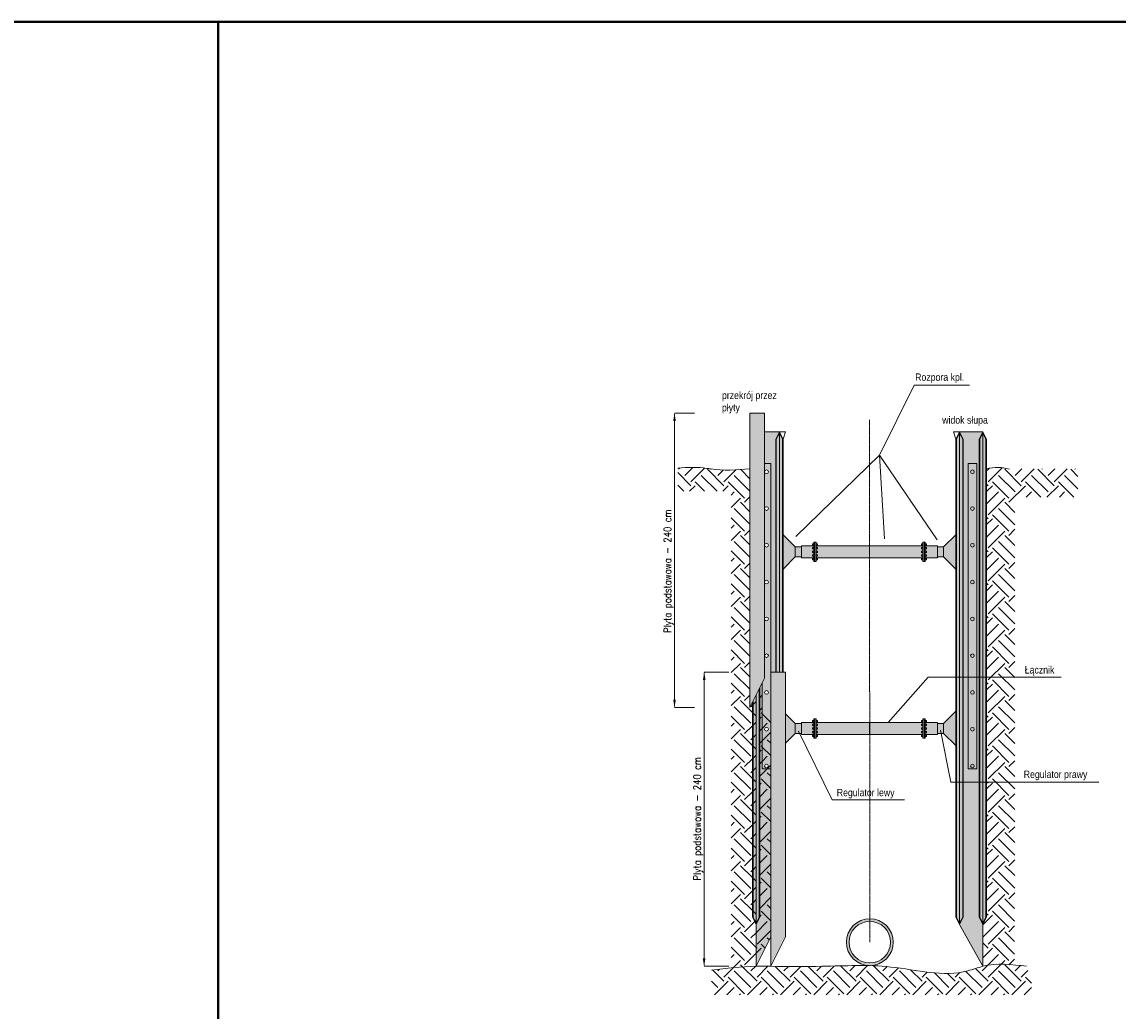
# Model space of a CAD drawing. Extents: x 8447392 to 8536225, y 5996969 to 6031026.
# Tile 24 of 37: x 8502521 to 8509673, y 6002679 to 6009133. Entities that reach past the tile are written whole.
import ezdxf

# ---------------------------------------------------------------- set-up
doc = ezdxf.new("R2010")
doc.units = 0
doc.header["$MEASUREMENT"] = 0
doc.linetypes.add('CENTER', pattern=[1.95, 1.5, -0.15, 0.15, -0.15])
doc.layers.add('A_RAMKA NWID', color=135, linetype='CONTINUOUS', lineweight=40, plot=False)
doc.layers.add('deskowanie', color=7, linetype='CONTINUOUS', lineweight=13)
doc.styles.get("Standard").update_dxf_attribs({"font": 'simplex.shx', "width": 0.85})
pattern_1 = [(45, (8502790.94, 5999882.69), (1e-14, 215.5261), [152.4, -152.4]), (45, (8502750.53, 5999923.1), (1e-14, 215.5261), [152.4, -152.4]), (45, (8502710.12, 5999963.51), (1e-14, 215.5261), [152.4, -152.4]), (135, (8502710.12, 5999990.46), (-215.5261, 1e-14), [152.4, -152.4]), (135, (8502750.53, 6000030.87), (-215.5261, 1e-14), [152.4, -152.4]), (135, (8502790.94, 6000071.28), (-215.5261, 1e-14), [152.4, -152.4])]

msp = doc.modelspace()

# ---------------------------------------------------------------- hatches: boundary and pattern name
at = {"layer": 'deskowanie'}
h = msp.add_hatch(color=252, dxfattribs=at)
h.paths.add_polyline_path([(8507367.07466, 6006579.22052), (8507271.07466, 6006579.22052), (8507271.07466, 6004659.22052), (8507367.07466, 6004851.22052)])
h.paths.add_polyline_path([(8507503.07466, 6004891.22052), (8507407.07466, 6004891.22052), (8507407.07466, 6002971.22052), (8507503.07466, 6003163.22052)])
at = {"layer": 'deskowanie', "true_color": 0xededed}
h = msp.add_hatch(color=7, dxfattribs=at)
h.paths.add_polyline_path([(8507331.07466, 6004779.22052), (8507311.07466, 6004739.22052), (8507311.07466, 6003252.16479), (8507331.07466, 6003292.16479)])
h.paths.add_polyline_path([(8507311.07466, 6004739.22052), (8507291.07466, 6004699.22052), (8507291.07466, 6003292.16479), (8507311.07466, 6003252.16479)])
h.paths.add_polyline_path([(8507463.07466, 6006450.27625), (8507443.07466, 6006410.27625), (8507443.07466, 6004891.22052), (8507463.07466, 6004891.22052)])
h.paths.add_polyline_path([(8507483.07466, 6006410.27625), (8507463.07466, 6006450.27625), (8507463.07466, 6004891.22052), (8507483.07466, 6004891.22052)])
h.paths.add_polyline_path([(8508639.07466, 6006450.27625), (8508619.07466, 6006410.27625), (8508619.07466, 6003292.16479), (8508639.07466, 6003252.16479)])
h.paths.add_polyline_path([(8508659.07466, 6006410.27625), (8508639.07466, 6006450.27625), (8508639.07466, 6003252.16479), (8508659.07466, 6003292.16479)])
h.paths.add_polyline_path([(8508791.07466, 6006450.27625), (8508771.07466, 6006410.27625), (8508771.07466, 6003292.16479), (8508791.07466, 6003252.16479)])
h.paths.add_polyline_path([(8508811.07466, 6006410.27625), (8508791.07466, 6006450.27625), (8508791.07466, 6003252.16479), (8508811.07466, 6003292.16479)])
at = {"layer": 'deskowanie'}
h = msp.add_hatch(color=253, dxfattribs=at)
h.paths.add_polyline_path([(8507407.07466, 6004259.22052), (8507351.07466, 6004259.22052), (8507351.07466, 6004819.22052), (8507335.07466, 6004787.22052), (8507335.07466, 6003291.22052), (8507311.07466, 6003243.22052), (8507311.07466, 6002971.22052), (8507407.07466, 6003163.22052)])
h.paths.add_polyline_path([(8507439.07466, 6006411.22052), (8507463.07466, 6006459.22052), (8507367.07466, 6006459.22052), (8507367.07466, 6006251.22052), (8507407.07466, 6006251.22052), (8507407.07466, 6004891.22052), (8507439.07466, 6004891.22052)])
h.paths.add_polyline_path([(8508767.07466, 6006411.22052), (8508791.07466, 6006459.22052), (8508639.07466, 6006459.22052), (8508663.07466, 6006411.22052), (8508663.07466, 6003291.22052), (8508639.07466, 6003243.22052), (8508791.07466, 6002971.22052), (8508791.07466, 6003243.22052), (8508767.07466, 6003291.22052)])
h.paths.add_polyline_path([(8508751.07466, 6006251.22052), (8508751.07466, 6004259.22052), (8508695.07466, 6004259.22052), (8508695.07466, 6006251.22052)], flags=16)
h.paths.add_polyline_path([(8508735.07466, 6006197.96914, -1), (8508711.07466, 6006197.96914, -1)], flags=0)
h.paths.add_polyline_path([(8508735.07466, 6005957.96914, -1), (8508711.07466, 6005957.96914, -1)], flags=0)
h.paths.add_polyline_path([(8508735.07466, 6005717.96914, -1), (8508711.07466, 6005717.96914, -1)], flags=0)
h.paths.add_polyline_path([(8508735.07466, 6005477.96914, -1), (8508711.07466, 6005477.96914, -1)], flags=0)
h.paths.add_polyline_path([(8508735.07466, 6005237.96914, -1), (8508711.07466, 6005237.96914, -1)], flags=0)
h.paths.add_polyline_path([(8508735.07466, 6004997.96914, -1), (8508711.07466, 6004997.96914, -1)], flags=0)
h.paths.add_polyline_path([(8508735.07466, 6004757.96914, -1), (8508711.07466, 6004757.96914, -1)], flags=0)
h.paths.add_polyline_path([(8508735.07466, 6004517.96914, -1), (8508711.07466, 6004517.96914, -1)], flags=0)
h.paths.add_polyline_path([(8508735.07466, 6004277.96914, -1), (8508711.07466, 6004277.96914, -1)], flags=0)
h = msp.add_hatch(dxfattribs=at)
h.set_pattern_fill('EARTH', color=256, scale=24, angle=45, style=0)
h.set_pattern_definition(pattern_1)
edge = h.paths.add_edge_path()
edge.add_spline(control_points=[(8507271.07466, 6006216.97554), (8507184.81109, 6006209.76639), (8507090.54975, 6006201.88886), (8506935.78905, 6006230.29418), (8506863.92817, 6006225.93688), (8506800.06235, 6006222.06437)], knot_values=[0, 0, 0, 0, 32.1376023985, 35.1171810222, 58.9185649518, 58.9185649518, 58.9185649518, 58.9185649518], degree=3, periodic=0)
edge.add_line((8506800.06235, 6006222.06437), (8506800.06235, 6006070.75983))
edge.add_line((8506800.06235, 6006070.75983), (8507149.31431, 6006070.75983))
edge.add_line((8507149.31431, 6006070.75983), (8507148.6826, 6002960.72102))
edge.add_spline(control_points=[(8507148.6826, 6002960.72102), (8507202.73794, 6002966.04312), (8507256.84623, 6002970.08457), (8507311.07466, 6002971.22052)], knot_values=[16.0430594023, 16.0430594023, 16.0430594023, 16.0430594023, 36.3982250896, 36.3982250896, 36.3982250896, 36.3982250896], degree=3, periodic=0)
edge.add_line((8507311.07466, 6002971.22052), (8507311.07466, 6003243.22052))
edge.add_line((8507311.07466, 6003243.22052), (8507287.07466, 6003291.22052))
edge.add_line((8507287.07466, 6003291.22052), (8507287.07466, 6004691.22052))
edge.add_line((8507287.07466, 6004691.22052), (8507271.07466, 6004659.22052))
edge.add_line((8507271.07466, 6004659.22052), (8507271.07466, 6006216.97554))
edge = h.paths.add_edge_path()
edge.add_line((8509000.24295, 6006031.44204), (8509411.47012, 6006031.44204))
edge.add_line((8509411.47012, 6006031.44204), (8509411.47012, 6006216.97554))
edge.add_line((8509411.47012, 6006216.97554), (8508955.15118, 6006216.97554))
edge.add_spline(control_points=[(8508955.15118, 6006216.97554), (8508934.75629, 6006220.94279), (8508888.20614, 6006229.99781), (8508841.3832, 6006221.69391), (8508815.07466, 6006217.02817)], knot_values=[0, 0, 0, 0, 7.729218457, 17.6414925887, 17.6414925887, 17.6414925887, 17.6414925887], degree=3, periodic=0)
edge.add_line((8508815.07466, 6006217.02817), (8508815.07466, 6003291.22052))
edge.add_line((8508815.07466, 6003291.22052), (8508791.07466, 6003243.22052))
edge.add_line((8508791.07466, 6003243.22052), (8508791.07466, 6002971.22052))
edge.add_spline(control_points=[(8508791.07466, 6002971.22052), (8508858.07194, 6002987.89589), (8508927.71261, 6002986.29514), (8508998.06525, 6002979.77196)], knot_values=[222.0256861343, 222.0256861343, 222.0256861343, 222.0256861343, 248.0541158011, 248.0541158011, 248.0541158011, 248.0541158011], degree=3, periodic=0)
edge.add_line((8508998.06525, 6002979.77196), (8509000.24295, 6006031.44204))
edge = h.paths.add_edge_path()
edge.add_spline(control_points=[(8508791.07466, 6002971.22052), (8508758.07801, 6002963.00777), (8508566.96404, 6002888.31245), (8508206.22271, 6002992.3886), (8507780.43086, 6002967.6818), (8507518.9409, 6002970.06917), (8507407.07466, 6002971.22052)], knot_values=[48.3982250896, 48.3982250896, 48.3982250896, 48.3982250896, 61.2174181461, 124.1173478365, 180.1014778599, 222.0256861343, 222.0256861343, 222.0256861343, 222.0256861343], degree=3, periodic=0)
edge.add_spline(control_points=[(8507407.07466, 6002971.22052), (8507375.0551, 6002971.55007), (8507343.044, 6002971.89019), (8507311.07466, 6002971.22052)], knot_values=[36.3982250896, 36.3982250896, 36.3982250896, 36.3982250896, 48.3982250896, 48.3982250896, 48.3982250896, 48.3982250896], degree=3, periodic=0)
edge.add_spline(control_points=[(8507311.07466, 6002971.22052), (8507256.84623, 6002970.08457), (8507202.73794, 6002966.04312), (8507148.6826, 6002960.72102)], knot_values=[16.0430594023, 16.0430594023, 16.0430594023, 16.0430594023, 36.3982250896, 36.3982250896, 36.3982250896, 36.3982250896], degree=3, periodic=0)
edge.add_spline(control_points=[(8507148.6826, 6002960.72102), (8507106.07853, 6002956.52637), (8507063.50736, 6002951.53619), (8507020.93618, 6002946.54602)], knot_values=[0, 0, 0, 0, 16.0430594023, 16.0430594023, 16.0430594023, 16.0430594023], degree=3, periodic=0)
edge.add_line((8507020.93618, 6002946.54602), (8507020.93618, 6002785.01612))
edge.add_line((8507020.93618, 6002785.01612), (8509130.11257, 6002785.01612))
edge.add_line((8509130.11257, 6002785.01612), (8509076.05881, 6002971.22052))
edge.add_spline(control_points=[(8509076.05881, 6002971.22052), (8509050.02871, 6002974.29395), (8509023.99861, 6002977.36739), (8508998.06525, 6002979.77196)], knot_values=[248.0541158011, 248.0541158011, 248.0541158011, 248.0541158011, 257.6487042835, 257.6487042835, 257.6487042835, 257.6487042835], degree=3, periodic=0)
edge.add_spline(control_points=[(8508998.06525, 6002979.77196), (8508927.71261, 6002986.29514), (8508858.07194, 6002987.89589), (8508791.07466, 6002971.22052)], knot_values=[222.0256861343, 222.0256861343, 222.0256861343, 222.0256861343, 248.0541158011, 248.0541158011, 248.0541158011, 248.0541158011], degree=3, periodic=0)
h = msp.add_hatch(color=255, dxfattribs=at)
h.paths.add_polyline_path([(8507407.07466, 6006251.22052), (8507367.07466, 6006251.22052), (8507367.07466, 6006197.96914, -1), (8507391.07466, 6006197.96914, -1), (8507367.07466, 6006197.96914), (8507367.07466, 6005957.96914, -1), (8507391.07466, 6005957.96914, -1), (8507367.07466, 6005957.96914), (8507367.07466, 6005717.96914, -1), (8507391.07466, 6005717.96914, -1), (8507367.07466, 6005717.96914), (8507367.07466, 6005477.96914, -1), (8507391.07466, 6005477.96914, -1), (8507367.07466, 6005477.96914), (8507367.07466, 6005237.96914, -1), (8507391.07466, 6005237.96914, -1), (8507367.07466, 6005237.96914), (8507367.07466, 6004997.96914, -1), (8507391.07466, 6004997.96914, -1), (8507367.07466, 6004997.96914), (8507367.07466, 6004851.22052), (8507351.07466, 6004819.22052), (8507351.07466, 6004259.22052), (8507407.07466, 6004259.22052), (8507407.07466, 6004891.22052)])
h.paths.add_polyline_path([(8507391.07466, 6004757.96914, -1), (8507367.07466, 6004757.96914, -1)], flags=16)
h.paths.add_polyline_path([(8507391.07466, 6004517.96914, -1), (8507367.07466, 6004517.96914, -1)], flags=16)
h.paths.add_polyline_path([(8507391.07466, 6004277.96914, -1), (8507367.07466, 6004277.96914, -1)], flags=16)
h.paths.add_polyline_path([(8508751.07466, 6006251.22052), (8508695.07466, 6006251.22052), (8508695.07466, 6004259.22052), (8508751.07466, 6004259.22052)])
h.paths.add_polyline_path([(8508735.07466, 6005717.96914, -1), (8508711.07466, 6005717.96914, -1)], flags=16)
h.paths.add_polyline_path([(8508711.07466, 6005957.96914, -1), (8508735.07466, 6005957.96914, -1)], flags=16)
h.paths.add_polyline_path([(8508735.07466, 6005477.96914, -1), (8508711.07466, 6005477.96914, -1)], flags=16)
h.paths.add_polyline_path([(8508711.07466, 6006197.96914, -1), (8508735.07466, 6006197.96914, -1)], flags=16)
h.paths.add_polyline_path([(8508735.07466, 6005237.96914, -1), (8508711.07466, 6005237.96914, -1)], flags=16)
h.paths.add_polyline_path([(8508735.07466, 6004997.96914, -1), (8508711.07466, 6004997.96914, -1)], flags=16)
h.paths.add_polyline_path([(8508735.07466, 6004757.96914, -1), (8508711.07466, 6004757.96914, -1)], flags=16)
h.paths.add_polyline_path([(8508735.07466, 6004517.96914, -1), (8508711.07466, 6004517.96914, -1)], flags=16)
h.paths.add_polyline_path([(8508735.07466, 6004277.96914, -1), (8508711.07466, 6004277.96914, -1)], flags=16)
at = {"layer": 'deskowanie', "true_color": 0xe6e6e6}
h = msp.add_hatch(color=254, dxfattribs=at)
h.paths.add_polyline_path([(8508391.07466, 6004526.82276), (8508399.07466, 6004526.82276), (8508399.07466, 6004542.82276), (8508391.07466, 6004542.82276), (8508391.07466, 6004550.82276), (8508399.07466, 6004550.82276), (8508399.07466, 6004562.82276), (8508051.07466, 6004562.82276), (8508051.07466, 6004482.82276), (8508399.07466, 6004482.82276), (8508399.07466, 6004494.82276), (8508391.07466, 6004494.82276), (8508391.07466, 6004502.82276), (8508399.07466, 6004502.82276), (8508399.07466, 6004518.82276), (8508391.07466, 6004518.82276)])
h.paths.add_polyline_path([(8508051.07466, 6004562.82276), (8507703.07466, 6004562.82276), (8507703.07466, 6004550.82276), (8507711.07466, 6004550.82276), (8507711.07466, 6004542.82276), (8507703.07466, 6004542.82276), (8507703.07466, 6004526.82276), (8507711.07466, 6004526.82276), (8507711.07466, 6004518.82276), (8507703.07466, 6004518.82276), (8507703.07466, 6004502.82276), (8507711.07466, 6004502.82276), (8507711.07466, 6004494.82276), (8507703.07466, 6004494.82276), (8507703.07466, 6004482.82276), (8508051.07466, 6004482.82276)])
h.paths.add_polyline_path([(8507679.07466, 6004526.82276), (8507687.07466, 6004526.82276), (8507687.07466, 6004542.82276), (8507679.07466, 6004542.82276), (8507679.07466, 6004550.82276), (8507687.07466, 6004550.82276), (8507687.07466, 6004562.82276), (8507607.07466, 6004562.82276), (8507607.07466, 6004482.82276), (8507687.07466, 6004482.82276), (8507687.07466, 6004494.82276), (8507679.07466, 6004494.82276), (8507679.07466, 6004502.82276), (8507687.07466, 6004502.82276), (8507687.07466, 6004518.82276), (8507679.07466, 6004518.82276)])
h.paths.add_polyline_path([(8507567.07466, 6004554.82276), (8507503.07466, 6004618.82276), (8507503.07466, 6004426.82276), (8507567.07466, 6004490.82276)])
h.paths.add_polyline_path([(8508495.07466, 6004562.82276), (8508415.07466, 6004562.82276), (8508415.07466, 6004550.82276), (8508423.07466, 6004550.82276), (8508423.07466, 6004542.82276), (8508415.07466, 6004542.82276), (8508415.07466, 6004526.82276), (8508423.07466, 6004526.82276), (8508423.07466, 6004518.82276), (8508415.07466, 6004518.82276), (8508415.07466, 6004502.82276), (8508423.07466, 6004502.82276), (8508423.07466, 6004494.82276), (8508415.07466, 6004494.82276), (8508415.07466, 6004482.82276), (8508495.07466, 6004482.82276)])
h.paths.add_polyline_path([(8508615.07466, 6004634.82276), (8508535.07466, 6004554.82276), (8508535.07466, 6004490.82276), (8508615.07466, 6004410.82276)])
h.paths.add_polyline_path([(8508615.07466, 6005787.22052), (8508535.07466, 6005707.22052), (8508535.07466, 6005643.22052), (8508615.07466, 6005563.22052)])
h.paths.add_polyline_path([(8508399.07466, 6005647.22052), (8508391.07466, 6005647.22052), (8508391.07466, 6005655.22052), (8508399.07466, 6005655.22052), (8508399.07466, 6005671.22052), (8508391.07466, 6005671.22052), (8508391.07466, 6005679.22052), (8508399.07466, 6005679.22052), (8508399.07466, 6005695.22052), (8508391.07466, 6005695.22052), (8508391.07466, 6005703.22052), (8508399.07466, 6005703.22052), (8508399.07466, 6005715.22052), (8508051.07466, 6005715.22052), (8508051.07466, 6005635.22052), (8508399.07466, 6005635.22052)])
h.paths.add_polyline_path([(8508495.07466, 6005715.22052), (8508415.07466, 6005715.22052), (8508415.07466, 6005703.22052), (8508423.07466, 6005703.22052), (8508423.07466, 6005695.22052), (8508415.07466, 6005695.22052), (8508415.07466, 6005679.22052), (8508423.07466, 6005679.22052), (8508423.07466, 6005671.22052), (8508415.07466, 6005671.22052), (8508415.07466, 6005655.22052), (8508423.07466, 6005655.22052), (8508423.07466, 6005647.22052), (8508415.07466, 6005647.22052), (8508415.07466, 6005635.22052), (8508495.07466, 6005635.22052)])
h.paths.add_polyline_path([(8508051.07466, 6005715.22052), (8507703.07466, 6005715.22052), (8507703.07466, 6005703.22052), (8507711.07466, 6005703.22052), (8507711.07466, 6005695.22052), (8507703.07466, 6005695.22052), (8507703.07466, 6005679.22052), (8507711.07466, 6005679.22052), (8507711.07466, 6005671.22052), (8507703.07466, 6005671.22052), (8507703.07466, 6005655.22052), (8507711.07466, 6005655.22052), (8507711.07466, 6005647.22052), (8507703.07466, 6005647.22052), (8507703.07466, 6005635.22052), (8508051.07466, 6005635.22052)])
h.paths.add_polyline_path([(8507687.07466, 6005671.22052), (8507679.07466, 6005671.22052), (8507679.07466, 6005679.22052), (8507687.07466, 6005679.22052), (8507687.07466, 6005695.22052), (8507679.07466, 6005695.22052), (8507679.07466, 6005703.22052), (8507687.07466, 6005703.22052), (8507687.07466, 6005715.22052), (8507607.07466, 6005715.22052), (8507607.07466, 6005635.22052), (8507687.07466, 6005635.22052), (8507687.07466, 6005647.22052), (8507679.07466, 6005647.22052), (8507679.07466, 6005655.22052), (8507687.07466, 6005655.22052)])
h.paths.add_polyline_path([(8507567.07466, 6005707.22052), (8507487.07466, 6005787.22052), (8507487.07466, 6005707.22052), (8507487.07466, 6005563.22052), (8507567.07466, 6005643.22052)])
at = {"layer": 'deskowanie', "true_color": 0xcfcfcf}
h = msp.add_hatch(color=254, dxfattribs=at)
h.paths.add_polyline_path([(8508535.07466, 6004554.82276), (8508495.07466, 6004554.82276), (8508495.07466, 6004490.82276), (8508535.07466, 6004490.82276)])
h.paths.add_polyline_path([(8507607.07466, 6004554.82276), (8507567.07466, 6004554.82276), (8507567.07466, 6004490.82276), (8507607.07466, 6004490.82276)])
h.paths.add_polyline_path([(8507607.07466, 6005707.22052), (8507567.07466, 6005707.22052), (8507567.07466, 6005643.22052), (8507607.07466, 6005643.22052)])
h.paths.add_polyline_path([(8508535.07466, 6005707.22052), (8508495.07466, 6005707.22052), (8508495.07466, 6005643.22052), (8508535.07466, 6005643.22052)])
at = {"layer": 'deskowanie'}
h = msp.add_hatch(dxfattribs=at)
h.set_pattern_fill('EARTH', color=256, scale=24, angle=45, style=0)
h.set_pattern_definition(pattern_1)
h.paths.add_polyline_path([(8507407.07466, 6004259.22052), (8507351.07466, 6004259.22052), (8507351.07466, 6004819.22052), (8507335.07466, 6004787.22052), (8507335.07466, 6003291.22052), (8507311.07466, 6003243.22052), (8507311.07466, 6002971.22052), (8507407.07466, 6003163.22052)])
h.paths.add_polyline_path([(8507311.07466, 6004739.22052), (8507291.07466, 6004699.22052), (8507291.07466, 6003292.16479), (8507311.07466, 6003252.16479)])
h = msp.add_hatch(dxfattribs=at)
h.set_pattern_fill('EARTH', color=256, scale=24, angle=45, style=0)
h.set_pattern_definition(pattern_1)
h.paths.add_polyline_path([(8507407.07466, 6004625.84714), (8507351.07466, 6004625.84714), (8507351.07466, 6004259.22052), (8507407.07466, 6004259.22052)])
h.paths.add_polyline_path([(8507367.07466, 6004517.96914, -1), (8507391.07466, 6004517.96914, -1)], flags=16)
h.paths.add_polyline_path([(8507391.07466, 6004277.96914, -1), (8507367.07466, 6004277.96914, -1)], flags=16)
h = msp.add_hatch(color=253, dxfattribs=at)
edge = h.paths.add_edge_path()
edge.add_arc((8508053.15148, 6003128.37372), 153.11233, 180, 268.398070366)
edge.add_spline(control_points=[(8507407.07466, 6002971.22052), (8507518.9409, 6002970.06917), (8507734.85719, 6002968.09788), (8507949.24215, 6002978.01056), (8508053.15148, 6002975.26139)], knot_values=[48.3982250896, 48.3982250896, 48.3982250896, 48.3982250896, 90.322433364, 129.2426499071, 129.2426499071, 129.2426499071, 129.2426499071], degree=3, periodic=0)
edge.add_arc((8508053.15148, 6003128.37372), 153.11233, 270, 360)
edge.add_arc((8508053.15148, 6003128.37372), 153.11233, 0, 180)
h.paths.add_polyline_path([(8508188.8253, 6003128.37372, -1), (8507917.47766, 6003128.37372, -1)], flags=16)

# ---------------------------------------------------------------- linework, layer by layer
at = {"layer": 'A_RAMKA NWID', "linetype": 'ByBlock'}
for points in [[(8495696.52902, 6009132.73291), (8503802.20302, 6009132.73291), (8503802.20302, 5998533.31895), (8495696.52902, 5998533.31895)], [(8503802.20302, 6009132.73291), (8511907.87703, 6009132.73291), (8511907.87703, 5998533.31895), (8503802.20302, 5998533.31895)]]:
    msp.add_lwpolyline(points, close=True, dxfattribs=at)
at = {"layer": 'deskowanie'}
for p, q in [((8508117.06238, 6006305.13809), (8508342.63612, 6006763.17914)), ((8508342.63612, 6006763.17914), (8508702.91154, 6006763.17914)), ((8506910.15991, 6006579.22052), (8506777.9756, 6006579.22052)), ((8506778.9756, 6004665.62052), (8506778.9756, 6006572.82052)), ((8507271.07466, 6006579.22052), (8507367.07466, 6006579.22052)), ((8507367.07466, 6006459.22052), (8507503.07466, 6006459.22052)), ((8507439.07466, 6006411.22052), (8507463.07466, 6006459.22052)), ((8507439.07466, 6004891.22052), (8507439.07466, 6006411.22052)), ((8507443.07466, 6006410.27625), (8507463.07466, 6006450.27625)), ((8507443.07466, 6004891.22052), (8507443.07466, 6006410.27625)), ((8507487.07466, 6006411.22052), (8507463.07466, 6006459.22052)), ((8507463.07466, 6006459.22052), (8507463.07466, 6004891.22052)), ((8507483.07466, 6006410.27625), (8507463.07466, 6006450.27625)), ((8507483.07466, 6004891.22052), (8507483.07466, 6006410.27625)), ((8507487.07466, 6006411.22052), (8507503.07466, 6006459.22052)), ((8507487.07466, 6004891.22052), (8507487.07466, 6006411.22052)), ((8507487.07466, 6004891.22052), (8507487.07466, 6006411.22052)), ((8508791.07466, 6006459.22052), (8508599.07466, 6006459.22052)), ((8508615.07466, 6006411.22052), (8508599.07466, 6006459.22052)), ((8508615.07466, 6006411.22052), (8508639.07466, 6006459.22052)), ((8508615.07466, 6004891.22052), (8508615.07466, 6006411.22052)), ((8508615.07466, 6003291.22052), (8508615.07466, 6006411.22052)), ((8508619.07466, 6006410.27625), (8508639.07466, 6006450.27625)), ((8508619.07466, 6003292.16479), (8508619.07466, 6006410.27625)), ((8508663.07466, 6006411.22052), (8508639.07466, 6006459.22052)), ((8508639.07466, 6006459.22052), (8508639.07466, 6003243.22052)), ((8508659.07466, 6006410.27625), (8508639.07466, 6006450.27625)), ((8508659.07466, 6003292.16479), (8508659.07466, 6006410.27625)), ((8508663.07466, 6003291.22052), (8508663.07466, 6006411.22052)), ((8508767.07466, 6006411.22052), (8508791.07466, 6006459.22052)), ((8508767.07466, 6006411.22052), (8508767.07466, 6003291.22052)), ((8508771.07466, 6006410.27625), (8508791.07466, 6006450.27625)), ((8508771.07466, 6006410.27625), (8508771.07466, 6003292.16479)), ((8508815.07466, 6006411.22052), (8508791.07466, 6006459.22052)), ((8508811.07466, 6006410.27625), (8508791.07466, 6006450.27625)), ((8508811.07466, 6006410.27625), (8508811.07466, 6003292.16479)), ((8508815.07466, 6006411.22052), (8508815.07466, 6003291.22052)), ((8507570.84282, 6005775.59191), (8508117.06238, 6006305.13809)), ((8508117.06238, 6006305.13809), (8508149.96719, 6005760.79092)), ((8508492.17705, 6005754.21272), (8508117.06238, 6006305.13809)), ((8507407.07466, 6006251.22052), (8507367.07466, 6006251.22052)), ((8507407.07466, 6004891.22052), (8507407.07466, 6006251.22052)), ((8508695.07466, 6004259.22052), (8508695.07466, 6006251.22052)), ((8508695.07466, 6006251.22052), (8508751.07466, 6006251.22052)), ((8508751.07466, 6006251.22052), (8508751.07466, 6004259.22052)), ((8507487.07466, 6005707.22052), (8507487.07466, 6005787.22052)), ((8507487.07466, 6005787.22052), (8507567.07466, 6005707.22052)), ((8508615.07466, 6005787.22052), (8508535.07466, 6005707.22052)), ((8507567.07466, 6005707.22052), (8507567.07466, 6005643.22052)), ((8507607.07466, 6005635.22052), (8507607.07466, 6005715.22052)), ((8507687.07466, 6005727.22052), (8507679.07466, 6005727.22052)), ((8507679.07466, 6005727.22052), (8507679.07466, 6005719.22052)), ((8507679.07466, 6005719.22052), (8507687.07466, 6005719.22052)), ((8507687.07466, 6005703.22052), (8507679.07466, 6005703.22052)), ((8507679.07466, 6005703.22052), (8507679.07466, 6005695.22052)), ((8507679.07466, 6005695.22052), (8507687.07466, 6005695.22052)), ((8507687.07466, 6005611.22052), (8507687.07466, 6005739.22052)), ((8507687.07466, 6005739.22052), (8507703.07466, 6005739.22052)), ((8507695.07466, 6005611.22052), (8507695.07466, 6005739.22052)), ((8507703.07466, 6005611.22052), (8507703.07466, 6005739.22052)), ((8507703.07466, 6005727.22052), (8507711.07466, 6005727.22052)), ((8507711.07466, 6005719.22052), (8507703.07466, 6005719.22052)), ((8507703.07466, 6005703.22052), (8507711.07466, 6005703.22052)), ((8507711.07466, 6005695.22052), (8507703.07466, 6005695.22052)), ((8507711.07466, 6005727.22052), (8507711.07466, 6005719.22052)), ((8507711.07466, 6005703.22052), (8507711.07466, 6005695.22052)), ((8508051.07466, 6005635.22052), (8508051.07466, 6005715.22052)), ((8508399.07466, 6005727.22052), (8508391.07466, 6005727.22052)), ((8508391.07466, 6005727.22052), (8508391.07466, 6005719.22052)), ((8508391.07466, 6005719.22052), (8508399.07466, 6005719.22052)), ((8508399.07466, 6005703.22052), (8508391.07466, 6005703.22052)), ((8508391.07466, 6005703.22052), (8508391.07466, 6005695.22052)), ((8508391.07466, 6005695.22052), (8508399.07466, 6005695.22052)), ((8508415.07466, 6005739.22052), (8508399.07466, 6005739.22052)), ((8508399.07466, 6005611.22052), (8508399.07466, 6005739.22052)), ((8508407.07466, 6005611.22052), (8508407.07466, 6005739.22052)), ((8508415.07466, 6005611.22052), (8508415.07466, 6005739.22052)), ((8508415.07466, 6005727.22052), (8508423.07466, 6005727.22052)), ((8508423.07466, 6005719.22052), (8508415.07466, 6005719.22052)), ((8508415.07466, 6005703.22052), (8508423.07466, 6005703.22052)), ((8508423.07466, 6005695.22052), (8508415.07466, 6005695.22052)), ((8508423.07466, 6005727.22052), (8508423.07466, 6005719.22052)), ((8508423.07466, 6005703.22052), (8508423.07466, 6005695.22052)), ((8508495.07466, 6005635.22052), (8508495.07466, 6005715.22052)), ((8508535.07466, 6005707.22052), (8508535.07466, 6005643.22052)), ((8507487.07466, 6005563.22052), (8507567.07466, 6005643.22052)), ((8507567.07466, 6005643.22052), (8507607.07466, 6005643.22052)), ((8507687.07466, 6005679.22052), (8507679.07466, 6005679.22052)), ((8507679.07466, 6005679.22052), (8507679.07466, 6005671.22052)), ((8507679.07466, 6005671.22052), (8507687.07466, 6005671.22052)), ((8507687.07466, 6005655.22052), (8507679.07466, 6005655.22052)), ((8507679.07466, 6005655.22052), (8507679.07466, 6005647.22052)), ((8507679.07466, 6005647.22052), (8507687.07466, 6005647.22052)), ((8507687.07466, 6005631.22052), (8507679.07466, 6005631.22052)), ((8507679.07466, 6005631.22052), (8507679.07466, 6005623.22052)), ((8507679.07466, 6005623.22052), (8507687.07466, 6005623.22052)), ((8507703.07466, 6005679.22052), (8507711.07466, 6005679.22052)), ((8507711.07466, 6005671.22052), (8507703.07466, 6005671.22052)), ((8507703.07466, 6005655.22052), (8507711.07466, 6005655.22052)), ((8507711.07466, 6005647.22052), (8507703.07466, 6005647.22052)), ((8507703.07466, 6005631.22052), (8507711.07466, 6005631.22052)), ((8507711.07466, 6005623.22052), (8507703.07466, 6005623.22052)), ((8507711.07466, 6005679.22052), (8507711.07466, 6005671.22052)), ((8507711.07466, 6005655.22052), (8507711.07466, 6005647.22052)), ((8507711.07466, 6005631.22052), (8507711.07466, 6005623.22052)), ((8508399.07466, 6005679.22052), (8508391.07466, 6005679.22052)), ((8508391.07466, 6005679.22052), (8508391.07466, 6005671.22052)), ((8508391.07466, 6005671.22052), (8508399.07466, 6005671.22052)), ((8508399.07466, 6005655.22052), (8508391.07466, 6005655.22052)), ((8508391.07466, 6005655.22052), (8508391.07466, 6005647.22052)), ((8508391.07466, 6005647.22052), (8508399.07466, 6005647.22052)), ((8508399.07466, 6005631.22052), (8508391.07466, 6005631.22052)), ((8508391.07466, 6005631.22052), (8508391.07466, 6005623.22052)), ((8508391.07466, 6005623.22052), (8508399.07466, 6005623.22052)), ((8508415.07466, 6005679.22052), (8508423.07466, 6005679.22052)), ((8508423.07466, 6005671.22052), (8508415.07466, 6005671.22052)), ((8508415.07466, 6005655.22052), (8508423.07466, 6005655.22052)), ((8508423.07466, 6005647.22052), (8508415.07466, 6005647.22052)), ((8508415.07466, 6005631.22052), (8508423.07466, 6005631.22052)), ((8508423.07466, 6005623.22052), (8508415.07466, 6005623.22052)), ((8508423.07466, 6005679.22052), (8508423.07466, 6005671.22052)), ((8508423.07466, 6005655.22052), (8508423.07466, 6005647.22052)), ((8508423.07466, 6005631.22052), (8508423.07466, 6005623.22052)), ((8508615.07466, 6005563.22052), (8508535.07466, 6005643.22052)), ((8507687.07466, 6005611.22052), (8507703.07466, 6005611.22052)), ((8508415.07466, 6005611.22052), (8508399.07466, 6005611.22052)), ((8507132.86615, 6004891.22052), (8506971.94429, 6004891.22052)), ((8506972.94429, 6002977.62052), (8506972.94429, 6004884.82052)), ((8507271.07466, 6004659.22052), (8507367.07466, 6004851.22052)), ((8507407.07466, 6004891.22052), (8507503.07466, 6004891.22052)), ((8508171.90231, 6004562.82276), (8508434.30366, 6004857.55717)), ((8508434.30366, 6004857.55717), (8509302.29687, 6004857.55717)), ((8507331.07466, 6004779.22052), (8507331.07466, 6003292.16479)), ((8507335.07466, 6004787.22052), (8507335.07466, 6003291.22052)), ((8507351.07466, 6004819.22052), (8507351.07466, 6004259.22052)), ((8507287.07466, 6004691.22052), (8507287.07466, 6003291.22052)), ((8507291.07466, 6004699.22052), (8507291.07466, 6003292.16479)), ((8506910.15991, 6004659.22052), (8506777.9756, 6004659.22052)), ((8507503.07466, 6004618.82276), (8507567.07466, 6004554.82276)), ((8508615.07466, 6004634.82276), (8508535.07466, 6004554.82276)), ((8507567.07466, 6004554.82276), (8507567.07466, 6004490.82276)), ((8507607.07466, 6004482.82276), (8507607.07466, 6004562.82276)), ((8507687.07466, 6004574.82276), (8507679.07466, 6004574.82276)), ((8507679.07466, 6004574.82276), (8507679.07466, 6004566.82276)), ((8507679.07466, 6004566.82276), (8507687.07466, 6004566.82276)), ((8507687.07466, 6004550.82276), (8507679.07466, 6004550.82276)), ((8507679.07466, 6004550.82276), (8507679.07466, 6004542.82276)), ((8507679.07466, 6004542.82276), (8507687.07466, 6004542.82276)), ((8507687.07466, 6004458.82276), (8507687.07466, 6004586.82276)), ((8507687.07466, 6004586.82276), (8507703.07466, 6004586.82276)), ((8507695.07466, 6004458.82276), (8507695.07466, 6004586.82276)), ((8507703.07466, 6004458.82276), (8507703.07466, 6004586.82276)), ((8507703.07466, 6004574.82276), (8507711.07466, 6004574.82276)), ((8507711.07466, 6004566.82276), (8507703.07466, 6004566.82276)), ((8507703.07466, 6004550.82276), (8507711.07466, 6004550.82276)), ((8507711.07466, 6004542.82276), (8507703.07466, 6004542.82276)), ((8507711.07466, 6004574.82276), (8507711.07466, 6004566.82276)), ((8507711.07466, 6004550.82276), (8507711.07466, 6004542.82276)), ((8508051.07466, 6004482.82276), (8508051.07466, 6004562.82276)), ((8508399.07466, 6004574.82276), (8508391.07466, 6004574.82276)), ((8508391.07466, 6004574.82276), (8508391.07466, 6004566.82276)), ((8508391.07466, 6004566.82276), (8508399.07466, 6004566.82276)), ((8508399.07466, 6004550.82276), (8508391.07466, 6004550.82276)), ((8508391.07466, 6004550.82276), (8508391.07466, 6004542.82276)), ((8508391.07466, 6004542.82276), (8508399.07466, 6004542.82276)), ((8508415.07466, 6004586.82276), (8508399.07466, 6004586.82276)), ((8508399.07466, 6004458.82276), (8508399.07466, 6004586.82276)), ((8508407.07466, 6004458.82276), (8508407.07466, 6004586.82276)), ((8508415.07466, 6004458.82276), (8508415.07466, 6004586.82276)), ((8508415.07466, 6004574.82276), (8508423.07466, 6004574.82276)), ((8508423.07466, 6004566.82276), (8508415.07466, 6004566.82276)), ((8508415.07466, 6004550.82276), (8508423.07466, 6004550.82276)), ((8508423.07466, 6004542.82276), (8508415.07466, 6004542.82276)), ((8508423.07466, 6004574.82276), (8508423.07466, 6004566.82276)), ((8508423.07466, 6004550.82276), (8508423.07466, 6004542.82276)), ((8508495.07466, 6004482.82276), (8508495.07466, 6004562.82276)), ((8508535.07466, 6004554.82276), (8508535.07466, 6004490.82276)), ((8507503.07466, 6004426.82276), (8507567.07466, 6004490.82276)), ((8507567.07466, 6004490.82276), (8507607.07466, 6004490.82276)), ((8507806.99315, 6004056.83678), (8507587.07466, 6004505.17829)), ((8507687.07466, 6004526.82276), (8507679.07466, 6004526.82276)), ((8507679.07466, 6004526.82276), (8507679.07466, 6004518.82276)), ((8507679.07466, 6004518.82276), (8507687.07466, 6004518.82276)), ((8507687.07466, 6004502.82276), (8507679.07466, 6004502.82276)), ((8507679.07466, 6004502.82276), (8507679.07466, 6004494.82276)), ((8507679.07466, 6004494.82276), (8507687.07466, 6004494.82276)), ((8507687.07466, 6004478.82276), (8507679.07466, 6004478.82276)), ((8507679.07466, 6004478.82276), (8507679.07466, 6004470.82276)), ((8507679.07466, 6004470.82276), (8507687.07466, 6004470.82276)), ((8507703.07466, 6004526.82276), (8507711.07466, 6004526.82276)), ((8507711.07466, 6004518.82276), (8507703.07466, 6004518.82276)), ((8507703.07466, 6004502.82276), (8507711.07466, 6004502.82276)), ((8507711.07466, 6004494.82276), (8507703.07466, 6004494.82276)), ((8507703.07466, 6004478.82276), (8507711.07466, 6004478.82276)), ((8507711.07466, 6004470.82276), (8507703.07466, 6004470.82276)), ((8507711.07466, 6004526.82276), (8507711.07466, 6004518.82276)), ((8507711.07466, 6004502.82276), (8507711.07466, 6004494.82276)), ((8507711.07466, 6004478.82276), (8507711.07466, 6004470.82276)), ((8508399.07466, 6004526.82276), (8508391.07466, 6004526.82276)), ((8508391.07466, 6004526.82276), (8508391.07466, 6004518.82276)), ((8508391.07466, 6004518.82276), (8508399.07466, 6004518.82276)), ((8508399.07466, 6004502.82276), (8508391.07466, 6004502.82276)), ((8508391.07466, 6004502.82276), (8508391.07466, 6004494.82276)), ((8508391.07466, 6004494.82276), (8508399.07466, 6004494.82276)), ((8508399.07466, 6004478.82276), (8508391.07466, 6004478.82276)), ((8508391.07466, 6004478.82276), (8508391.07466, 6004470.82276)), ((8508391.07466, 6004470.82276), (8508399.07466, 6004470.82276)), ((8508415.07466, 6004526.82276), (8508423.07466, 6004526.82276)), ((8508423.07466, 6004518.82276), (8508415.07466, 6004518.82276)), ((8508415.07466, 6004502.82276), (8508423.07466, 6004502.82276)), ((8508423.07466, 6004494.82276), (8508415.07466, 6004494.82276)), ((8508415.07466, 6004478.82276), (8508423.07466, 6004478.82276)), ((8508423.07466, 6004470.82276), (8508415.07466, 6004470.82276)), ((8508423.07466, 6004526.82276), (8508423.07466, 6004518.82276)), ((8508423.07466, 6004502.82276), (8508423.07466, 6004494.82276)), ((8508423.07466, 6004478.82276), (8508423.07466, 6004470.82276)), ((8508581.71659, 6004172.9246), (8508514.00152, 6004511.43488)), ((8508615.07466, 6004410.82276), (8508535.07466, 6004490.82276)), ((8507687.07466, 6004458.82276), (8507703.07466, 6004458.82276)), ((8508415.07466, 6004458.82276), (8508399.07466, 6004458.82276)), ((8507351.07466, 6004259.22052), (8507407.07466, 6004259.22052)), ((8508751.07466, 6004259.22052), (8508695.07466, 6004259.22052)), ((8508581.71659, 6004172.9246), (8509548.5564, 6004172.9246)), ((8507806.99315, 6004056.83678), (8508279.97316, 6004056.83678)), ((8507287.07466, 6003291.22052), (8507311.07466, 6003243.22052)), ((8507291.07466, 6003292.16479), (8507311.07466, 6003252.16479)), ((8507331.07466, 6003292.16479), (8507311.07466, 6003252.16479)), ((8507335.07466, 6003291.22052), (8507311.07466, 6003243.22052)), ((8508615.07466, 6003291.22052), (8508639.07466, 6003243.22052)), ((8508619.07466, 6003292.16479), (8508639.07466, 6003252.16479)), ((8508659.07466, 6003292.16479), (8508639.07466, 6003252.16479)), ((8508663.07466, 6003291.22052), (8508639.07466, 6003243.22052)), ((8508767.07466, 6003291.22052), (8508791.07466, 6003243.22052)), ((8508771.07466, 6003292.16479), (8508791.07466, 6003252.16479)), ((8508811.07466, 6003292.16479), (8508791.07466, 6003252.16479)), ((8508815.07466, 6003291.22052), (8508791.07466, 6003243.22052)), ((8508791.07466, 6002971.22052), (8508639.07466, 6003243.22052)), ((8507311.07466, 6002971.22052), (8507407.07466, 6003163.22052)), ((8507407.07466, 6002971.22052), (8507503.07466, 6003163.22052)), ((8507132.86615, 6002971.22052), (8506971.94429, 6002971.22052))]:
    msp.add_line(p, q, dxfattribs=at)
at = {"layer": 'deskowanie', "linetype": 'CENTER'}
msp.add_line((8508053.15148, 6003128.37372), (8508051.29173, 6006535.53461), dxfattribs=at)
at = {"layer": 'deskowanie'}
for points in [[(8507271.07466, 6006579.22052), (8507271.07466, 6004659.22052)], [(8507367.07466, 6006579.22052), (8507367.07466, 6004851.22052)], [(8508791.07466, 6006459.22052), (8508791.07466, 6002971.22052)], [(8507567.07466, 6005707.22052), (8507607.07466, 6005707.22052)], [(8507607.07466, 6005715.22052), (8507687.07466, 6005715.22052)], [(8507703.07466, 6005715.22052), (8508399.07466, 6005715.22052)], [(8508415.07466, 6005715.22052), (8508495.07466, 6005715.22052)], [(8508495.07466, 6005707.22052), (8508535.07466, 6005707.22052)], [(8507567.07466, 6005643.22052), (8507607.07466, 6005643.22052)], [(8507607.07466, 6005635.22052), (8507687.07466, 6005635.22052)], [(8507703.07466, 6005635.22052), (8508399.07466, 6005635.22052)], [(8508415.07466, 6005635.22052), (8508495.07466, 6005635.22052)], [(8508495.07466, 6005643.22052), (8508535.07466, 6005643.22052)], [(8507407.07466, 6004891.22052), (8507407.07466, 6002971.22052)], [(8507503.07466, 6004891.22052), (8507503.07466, 6003163.22052)], [(8507311.07466, 6004739.22052), (8507311.07466, 6002971.22052)], [(8507567.07466, 6004554.82276), (8507607.07466, 6004554.82276)], [(8507607.07466, 6004562.82276), (8507687.07466, 6004562.82276)], [(8507703.07466, 6004562.82276), (8508399.07466, 6004562.82276)], [(8508415.07466, 6004562.82276), (8508495.07466, 6004562.82276)], [(8508495.07466, 6004554.82276), (8508535.07466, 6004554.82276)], [(8507567.07466, 6004490.82276), (8507607.07466, 6004490.82276)], [(8507607.07466, 6004482.82276), (8507687.07466, 6004482.82276)], [(8507703.07466, 6004482.82276), (8508399.07466, 6004482.82276)], [(8508415.07466, 6004482.82276), (8508495.07466, 6004482.82276)], [(8508495.07466, 6004490.82276), (8508535.07466, 6004490.82276)]]:
    msp.add_lwpolyline(points, dxfattribs=at)
for centre, radius in [((8507379.07466, 6006197.96914), 12), ((8508723.07466, 6006197.96914), 12), ((8507379.07466, 6005957.96914), 12), ((8508723.07466, 6005957.96914), 12), ((8507379.07466, 6005717.96914), 12), ((8508723.07466, 6005717.96914), 12), ((8507379.07466, 6005477.96914), 12), ((8508723.07466, 6005477.96914), 12), ((8507379.07466, 6005237.96914), 12), ((8508723.07466, 6005237.96914), 12), ((8507379.07466, 6004997.96914), 12), ((8508723.07466, 6004997.96914), 12), ((8507379.07466, 6004757.96914), 12), ((8508723.07466, 6004757.96914), 12), ((8507379.07466, 6004517.96914), 12), ((8508723.07466, 6004517.96914), 12), ((8507379.07466, 6004277.96914), 12), ((8508723.07466, 6004277.96914), 12), ((8508053.15148, 6003128.37372), 153.11233), ((8508053.15148, 6003128.37372), 135.67382)]:
    msp.add_circle(centre, radius, dxfattribs=at)
for points in [[(8507271.07466, 6006216.97554), (8507013.97525, 6006216.12487), (8506990.46268, 6006220.04199), (8506800.06235, 6006222.06437)], [(8508815.07466, 6006217.02817), (8508893.91415, 6006225.54515), (8508955.15118, 6006216.97554)], [(8507020.93618, 6002946.54602), (8507311.07466, 6002971.22052), (8507407.07466, 6002971.22052), (8507742.46833, 6002971.22052), (8508190.31588, 6002966.44205), (8508692.90035, 6002941.57201), (8508791.07466, 6002971.22052), (8509076.05881, 6002971.22052)]]:
    msp.add_spline(points, degree=3, dxfattribs=at)
for points in [[(8506787.50894, 6006528.02052), (8506770.44227, 6006528.02052), (8506778.9756, 6006579.22052)], [(8506777.90894, 6006572.82052), (8506780.04227, 6006572.82052), (8506778.9756, 6006579.22052)], [(8506981.47762, 6004840.02052), (8506964.41095, 6004840.02052), (8506972.94429, 6004891.22052)], [(8506971.87762, 6004884.82052), (8506974.01095, 6004884.82052), (8506972.94429, 6004891.22052)], [(8506770.44227, 6004710.42052), (8506787.50894, 6004710.42052), (8506778.9756, 6004659.22052)], [(8506963.41095, 6003022.42052), (8506980.47762, 6003022.42052), (8506971.94429, 6002971.22052)], [(8506971.87762, 6002977.62052), (8506974.01095, 6002977.62052), (8506972.94429, 6002971.22052)]]:
    msp.add_solid(points, dxfattribs=at)

# ---------------------------------------------------------------- texts
at = {"layer": 'deskowanie', "char_height": 48, "attachment_point": 1}
for s, insert, width in [('{\\fArial|b0|i0|c238|p34;Rozpora kpl.}', (8508349.2171, 6006839.04169), 745.2935869), ('{\\fArial|b0|i0|c238|p34;przekrój przez płyty}', (8507088.39671, 6006720.48758), 440.1339019), ('{\\fArial|b0|i0|c238|p34;widok słupa}', (8508525.55661, 6006559.41856), 745.2935869), ('{\\fArial|b0|i0|c238|p34;Łącznik}', (8509064.28728, 6004929.50462), 745.2935869), ('{\\fArial|b0|i0|c238|p34;Regulator prawy}', (8509057.64128, 6004247.65726), 745.2935869), ('{\\fArial|b0|i0|c238|p34;Regulator lewy}', (8507837.62669, 6004128.94959), 745.2935869)]:
    msp.add_mtext(s, dxfattribs=dict(at, insert=insert, width=width))
at = {"layer": 'deskowanie', "char_height": 48, "attachment_point": 5, "rotation": 90}
for insert in [(8506740.61545, 6005548.74617), (8506933.97076, 6003933.29959)]:
    msp.add_mtext('Plyta podstawowa - 240 cm', dxfattribs=dict(at, insert=insert))

doc.saveas('drawing.dxf')
